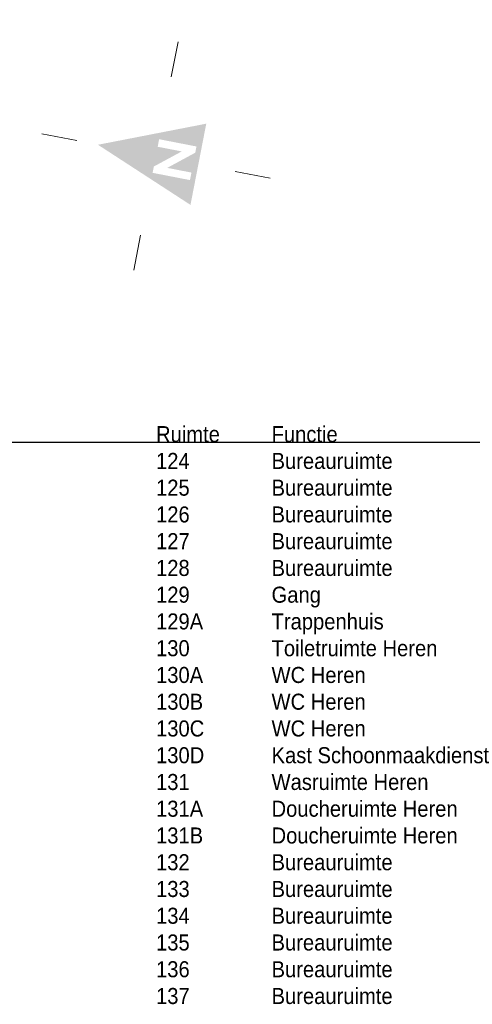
# Model space of a CAD drawing. Header units: millimetres. Extents: x 362177 to 5000048, y 157834 to 733119.
# Tile 48 of 152: x 560007 to 570167, y 347206 to 369292. Entities that reach past the tile are written whole.
import ezdxf

# ---------------------------------------------------------------- set-up
doc = ezdxf.new("R2010")
doc.units = ezdxf.units.MM
doc.set_wipeout_variables(frame=1)
doc.layers.get('DEFPOINTS').update_dxf_attribs({"color": 255})
doc.layers.add('X-L0_C_afwerking', color=7, linetype='Continuous', lineweight=5)
doc.styles.add('DVD_VBC_Arial', font='arial.ttf')

# ---------------------------------------------------------------- blocks, each defined once
blk = doc.blocks.new('DVDVB_05_-S-_noordpijl1191')
at = {"color": 7, "linetype": 'Continuous', "lineweight": 13}
for p, q in [((0, 13.04), (0, 9.04)), ((-13.04, -0.01), (-9.04, -0.01)), ((13.04, -0.01), (9.04, -0.01)), ((0, -13.05), (0, -9.05))]:
    blk.add_line(p, q, dxfattribs=at)
at = {"color": 7, "linetype": 'Continuous', "lineweight": 0, "extrusion": (0, 0, -1)}
blk.add_solid([(4.64, -4.86), (0, 6.62), (-4.64, -4.86)], dxfattribs=at)
blk.add_wipeout([(-1.92, 0), (-1.2, 0), (1.06, -2.75), (1.06, 0), (1.92, 0), (1.92, -4.27), (1.21, -4.27), (-1.06, -1.51), (-1.06, -4.27), (-1.92, -4.27)])

msp = doc.modelspace()

# ---------------------------------------------------------------- linework, layer by layer
at = {"layer": 'DEFPOINTS'}
msp.add_xline((570064, 359815), (1, 0), dxfattribs=at)

# ---------------------------------------------------------------- block references
at = {"layer": 'X-L0_C_afwerking', "xscale": 200.0000000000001, "yscale": 200.0000000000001, "rotation": 79}
msp.add_blockref('DVDVB_05_-S-_noordpijl1191', (563064, 366234), dxfattribs=at)

# ---------------------------------------------------------------- texts
at = {"insert": (563064, 360175), "char_height": 360, "attachment_point": 1, "style": 'DVD_VBC_Arial'}
msp.add_mtext_dynamic_manual_height_columns('Ruimte^IFunctie^I^I^I^I^I\\P124 ^I^IBureauruimte ^I^I^I^I\\P125 ^I^IBureauruimte ^I^I^I^I\\P126 ^I^IBureauruimte ^I^I^I^I\\P127 ^I^IBureauruimte ^I^I^I^I\\P128 ^I^IBureauruimte ^I^I^I^I\\P129 ^I^IGang ^I^I^I^I^I^I\\P129A ^I^ITrappenhuis ^I^I^I^I\\P130 ^I^IToiletruimte Heren ^I^I^I^I\\P130A ^I^IWC Heren ^I^I^I^I^I\\P130B ^I^IWC Heren ^I^I^I^I^I\\P130C ^I^IWC Heren ^I^I^I^I^I\\P130D ^I^IKast Schoonmaakdienst ^I^I^I\\P131 ^I^IWasruimte Heren ^I^I^I^I\\P131A ^I^IDoucheruimte Heren ^I^I^I\\P131B ^I^IDoucheruimte Heren ^I^I^I\\P132 ^I^IBureauruimte ^I^I^I^I\\P133 ^I^IBureauruimte ^I^I^I^I\\P134 ^I^IBureauruimte ^I^I^I^I\\P135 ^I^IBureauruimte ^I^I^I^I\\P136 ^I^IBureauruimte ^I^I^I^I\\P137 ^I^IBureauruimte ^I^I^I^I', width=13843.335, gutter_width=12.5, heights=[0], dxfattribs=at)

doc.saveas('drawing.dxf')
